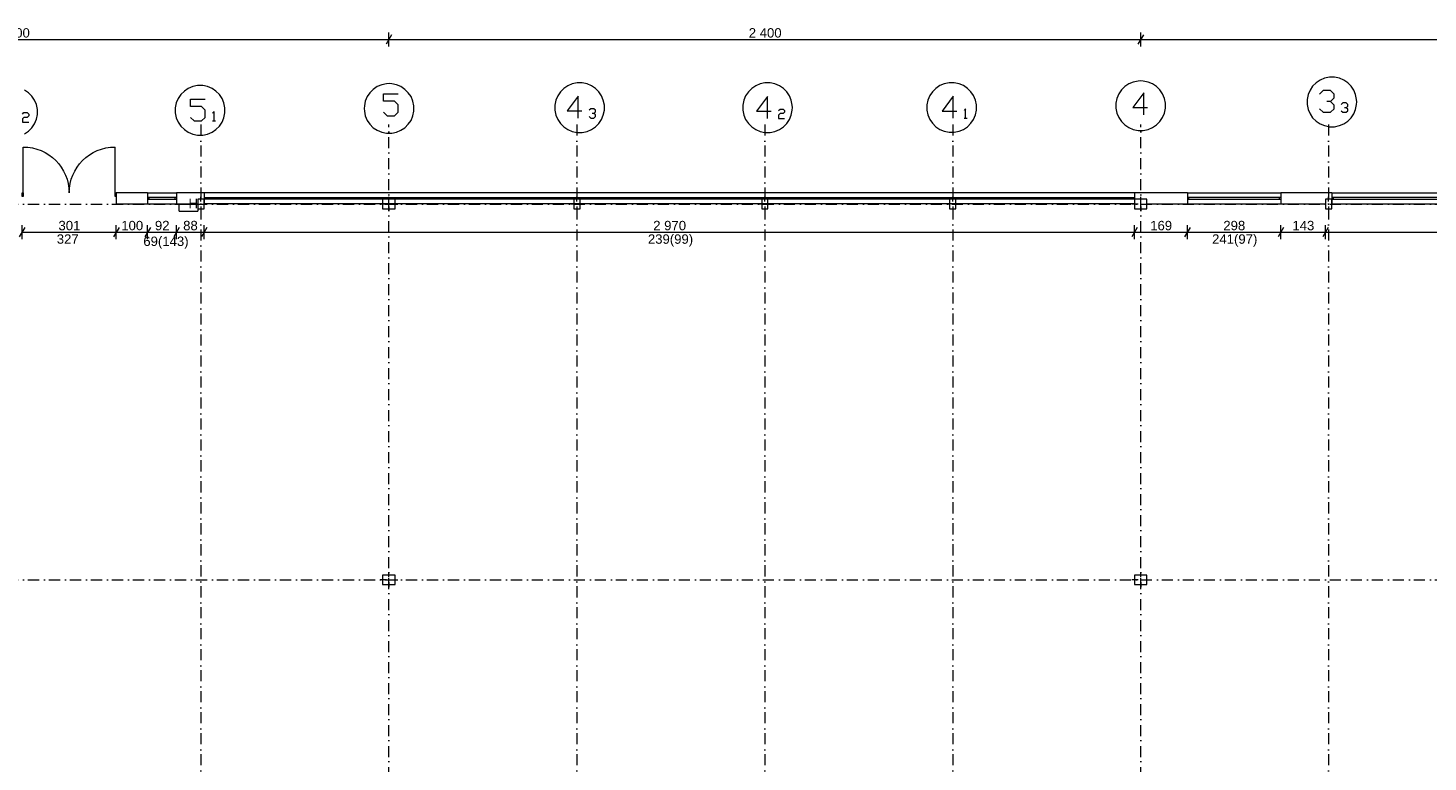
# Model space of a CAD drawing. Extents: x -283435 to 14216, y -77540 to 30522.
# Tile 147 of 177: x -97126 to -52431, y 7083 to 30522. Entities that reach past the tile are written whole.
import ezdxf

# ---------------------------------------------------------------- set-up
doc = ezdxf.new("R2010")
doc.units = 0
doc.header["$MEASUREMENT"] = 0
doc.linetypes.add('Kropki i Kreski', pattern=[670.277762, 352.777767, -176.388884, 0, -141.111112])
for name, color, linetype in [('Drzwi ArchiCAD', 7, 'Continuous'), ('Okna ArchiCADa', 7, 'Continuous'), ('SŁUPY', 7, 'Continuous'), ('WYMIARY', 7, 'Continuous'), ('ŚCIANY', 7, 'Continuous')]:
    doc.layers.add(name, color=color, linetype=linetype)
for name, color, linetype, lineweight in [('Drzwi ArchiCAD_Nr_Pióra__3', 3, 'Continuous', 18), ('Drzwi ArchiCAD_Nr_Pióra__7', 7, 'Continuous', 18), ('HYDRANTY_Nr_Pióra__1', 1, 'Continuous', 18), ('Okna ArchiCADa_Nr_Pióra__23', 23, 'Continuous', 18), ('Okna ArchiCADa_Nr_Pióra__3', 3, 'Continuous', 18), ('Okna ArchiCADa_Nr_Pióra__7', 7, 'Continuous', 18), ('OSIE_Nr_Pióra__5', 5, 'Continuous', 18), ('OSIE_Nr_Pióra__7', 7, 'Continuous', 18), ('SŁUPY_Nr_Pióra__20', 20, 'Continuous', 18), ('WYMIARY_Nr_Pióra__4', 4, 'Continuous', 18), ('WYMIARY_Nr_Pióra__5', 5, 'Continuous', 18), ('ŚCIANY_Nr_Pióra__7', 7, 'Continuous', 18)]:
    doc.layers.add(name, color=color, linetype=linetype, lineweight=lineweight)
doc.layers.add('SŁUPY_Nr_Pióra__28', color=7, linetype='Continuous', lineweight=18, true_color=0x260900)
doc.styles.add('GENERATED_STYLE_1', font='arial.ttf')
doc.styles.add('GENERATED_STYLE_2', font='txt')
doc.dimstyles.new('GENERATED_STYLE__2', dxfattribs={"dimtxt": 300, "dimasz": 228, "dimexe": 0.18, "dimexo": 0, "dimgap": 0.09, "dimtad": 1, "dimtih": 1, "dimtoh": 1, "dimdec": 0, "dimlfac": 0.1, "dimzin": 0, "dimdsep": 46, "dimtxsty": 'GENERATED_STYLE_2', "dimblk": 'ARROWHEAD_2', "dimblk1": 'ARROWHEAD_2', "dimblk2": 'ARROWHEAD_2', "dimcen": 0.09, "dimclrd": 256, "dimclre": 256, "dimclrt": 256, "dimazin": 0, "dimtfac": 1, "dimtdec": 4, "dimtmove": 0, "dimatfit": 3, "dimfxl": 1, "dimtolj": 1, "dimtzin": 0, "dimarcsym": 0})

# ---------------------------------------------------------------- blocks, each defined once
blk = doc.blocks.new('O M panel zakrzywiony 12_34')
at = {"layer": 'Okna ArchiCADa_Nr_Pióra__23', "linetype": 'Continuous'}
for p, q in [((-410, 0), (-460, 0)), ((-410, -50), (-410, 0)), ((460, 0), (410, 0)), ((410, 0), (410, -50)), ((-460, -50), (-410, -50)), ((410, -50), (460, -50))]:
    blk.add_line(p, q, dxfattribs=at)
at = {"layer": 'Okna ArchiCADa_Nr_Pióra__3', "linetype": 'Continuous'}
for p, q in [((-460, 150), (460, 150)), ((410, 0), (-410, 0)), ((-460, -200), (460, -200)), ((-410, -50), (410, -50))]:
    blk.add_line(p, q, dxfattribs=at)
at = {"layer": 'Okna ArchiCADa_Nr_Pióra__7', "linetype": 'Continuous'}
for p, q in [((-460, 0), (-460, -50)), ((460, 0), (460, -50))]:
    blk.add_line(p, q, dxfattribs=at)
blk = doc.blocks.new('O M panel zakrzywiony 12_35')
at = {"layer": 'Okna ArchiCADa_Nr_Pióra__23', "linetype": 'Continuous'}
for p, q in [((-14800, 0), (-14850, 0)), ((-14800, -50), (-14800, 0)), ((14850, 0), (14800, 0)), ((14800, 0), (14800, -50)), ((-14850, -50), (-14800, -50)), ((14800, -50), (14850, -50))]:
    blk.add_line(p, q, dxfattribs=at)
at = {"layer": 'Okna ArchiCADa_Nr_Pióra__3', "linetype": 'Continuous'}
for p, q in [((-14850, 150), (14850, 150)), ((14800, 0), (-14800, 0)), ((-14850, -200), (14850, -200)), ((-14800, -50), (14800, -50))]:
    blk.add_line(p, q, dxfattribs=at)
at = {"layer": 'Okna ArchiCADa_Nr_Pióra__7', "linetype": 'Continuous'}
for p, q in [((-14850, 0), (-14850, -50)), ((14850, 0), (14850, -50))]:
    blk.add_line(p, q, dxfattribs=at)
blk = doc.blocks.new('O M panel zakrzywiony 12_36')
at = {"layer": 'Okna ArchiCADa_Nr_Pióra__23', "linetype": 'Continuous'}
for p, q in [((-1440, 0), (-1490, 0)), ((-1440, -50), (-1440, 0)), ((1490, 0), (1440, 0)), ((1440, 0), (1440, -50)), ((-1490, -50), (-1440, -50)), ((1440, -50), (1490, -50))]:
    blk.add_line(p, q, dxfattribs=at)
at = {"layer": 'Okna ArchiCADa_Nr_Pióra__3', "linetype": 'Continuous'}
for p, q in [((-1490, 150), (1490, 150)), ((1440, 0), (-1440, 0)), ((-1490, -200), (1490, -200)), ((-1440, -50), (1440, -50))]:
    blk.add_line(p, q, dxfattribs=at)
at = {"layer": 'Okna ArchiCADa_Nr_Pióra__7', "linetype": 'Continuous'}
for p, q in [((-1490, 0), (-1490, -50)), ((1490, 0), (1490, -50))]:
    blk.add_line(p, q, dxfattribs=at)
blk = doc.blocks.new('O M panel zakrzywiony 12_37')
at = {"layer": 'Okna ArchiCADa_Nr_Pióra__23', "linetype": 'Continuous'}
for p, q in [((-11850, 0), (-11900, 0)), ((-11850, -50), (-11850, 0)), ((11900, 0), (11850, 0)), ((11850, 0), (11850, -50)), ((-11900, -50), (-11850, -50)), ((11850, -50), (11900, -50))]:
    blk.add_line(p, q, dxfattribs=at)
at = {"layer": 'Okna ArchiCADa_Nr_Pióra__3', "linetype": 'Continuous'}
for p, q in [((-11900, 150), (11900, 150)), ((11850, 0), (-11850, 0)), ((-11900, -200), (11900, -200)), ((-11850, -50), (11850, -50))]:
    blk.add_line(p, q, dxfattribs=at)
at = {"layer": 'Okna ArchiCADa_Nr_Pióra__7', "linetype": 'Continuous'}
for p, q in [((-11900, 0), (-11900, -50)), ((11900, 0), (11900, -50))]:
    blk.add_line(p, q, dxfattribs=at)
blk = doc.blocks.new('D2 Drzwi podw. proste 12_19')
at = {"layer": 'Drzwi ArchiCAD_Nr_Pióra__3', "linetype": 'Continuous'}
for p, q in [((-1465, 0), (-1465, 1465)), ((1465, 0), (1465, 1465)), ((-1465, 0), (-1505, 0)), ((-1505, 0), (-1505, -115)), ((-1465, -115), (-1465, 0)), ((1505, 0), (1465, 0)), ((1465, 0), (1465, -115)), ((1505, -115), (1505, 0)), ((-1505, -115), (-1465, -115)), ((1465, -115), (1505, -115))]:
    blk.add_line(p, q, dxfattribs=at)
for centre, start, end in [((-1465, 0), 0, 90), ((1465, 0), 90, 180)]:
    blk.add_arc(centre, 1465, start, end, dxfattribs=at)
at = {"layer": 'Drzwi ArchiCAD_Nr_Pióra__7', "linetype": 'Continuous'}
for p, q in [((-1505, 0), (-1505, -115)), ((1505, 0), (1505, -115))]:
    blk.add_line(p, q, dxfattribs=at)
blk = doc.blocks.new('Ściana_3', base_point=(10397, 24906))
at = {"layer": 'ŚCIANY_Nr_Pióra__7', "linetype": 'Continuous'}
for p, q in [((-94306, 25256), (-94306, 25141)), ((-93307, 25256), (-94306, 25256)), ((-94306, 25141), (-94306, 24906)), ((-93307, 25256), (-93307, 25106)), ((-93307, 25106), (-93307, 25056)), ((-93307, 25056), (-93307, 24906)), ((-92387, 25256), (-92387, 25106)), ((-91503, 25256), (-92387, 25256)), ((-92387, 25106), (-92387, 25056)), ((-92387, 25056), (-92387, 24906)), ((-91503, 25256), (-91503, 25106)), ((-91503, 25106), (-91503, 25056)), ((-91503, 25056), (-91503, 24906)), ((-61803, 25256), (-61803, 25106)), ((-60113, 25256), (-61803, 25256)), ((-61803, 25106), (-61803, 25056)), ((-61803, 25056), (-61803, 24906)), ((-60113, 25256), (-60113, 25106)), ((-60113, 25106), (-60113, 25056)), ((-60113, 25056), (-60113, 24906)), ((-57133, 25256), (-57133, 25106)), ((-55503, 25256), (-57133, 25256)), ((-57133, 25106), (-57133, 25056)), ((-57133, 25056), (-57133, 24906)), ((-55503, 25256), (-55503, 25106)), ((-55503, 25106), (-55503, 25056)), ((-55503, 25056), (-55503, 24906)), ((-94306, 24906), (-93307, 24906)), ((-92387, 24906), (-91703, 24906)), ((-61403, 24906), (-60113, 24906)), ((-57133, 24906), (-55703, 24906))]:
    blk.add_line(p, q, dxfattribs=at)
at = {"layer": 'Drzwi ArchiCAD', "linetype": 'Continuous', "xscale": -1}
blk.add_blockref('D2 Drzwi podw. proste 12_19', (-95811, 25256), dxfattribs=at)
at = {"layer": 'Okna ArchiCADa', "linetype": 'Continuous'}
for name, p in [('O M panel zakrzywiony 12_34', (-92847, 25106)), ('O M panel zakrzywiony 12_36', (-58623, 25106)), ('O M panel zakrzywiony 12_37', (-43603, 25106))]:
    blk.add_blockref(name, p, dxfattribs=at)
at = {"layer": 'Okna ArchiCADa', "linetype": 'Continuous', "xscale": -1}
blk.add_blockref('O M panel zakrzywiony 12_35', (-76653, 25106), dxfattribs=at)
blk = doc.blocks.new('Słup_27', base_point=(-61603, 24900))
at = {"layer": 'SŁUPY_Nr_Pióra__20', "linetype": 'Continuous'}
for p, q in [((-61603, 24980), (-61603, 25130)), ((-61683, 24900), (-61883, 24900)), ((-61603, 24820), (-61603, 24670)), ((-61523, 24900), (-61323, 24900))]:
    blk.add_line(p, q, dxfattribs=at)
blk.add_point((-61603, 24900), dxfattribs=at)
at = {"layer": 'SŁUPY_Nr_Pióra__28', "linetype": 'Continuous', "flags": 128}
blk.add_lwpolyline([(-61403, 24750), (-61403, 25050), (-61803, 25050), (-61803, 24750)], close=True, dxfattribs=at)
blk = doc.blocks.new('Słup_30', base_point=(-55603, 24900))
at = {"layer": 'SŁUPY_Nr_Pióra__20', "linetype": 'Continuous'}
for p, q in [((-55603, 24980), (-55603, 25130)), ((-55683, 24900), (-55783, 24900)), ((-55603, 24820), (-55603, 24670)), ((-55523, 24900), (-55423, 24900))]:
    blk.add_line(p, q, dxfattribs=at)
blk.add_point((-55603, 24900), dxfattribs=at)
at = {"layer": 'SŁUPY_Nr_Pióra__28', "linetype": 'Continuous', "flags": 128}
blk.add_lwpolyline([(-55503, 24750), (-55503, 25050), (-55703, 25050), (-55703, 24750)], close=True, dxfattribs=at)
blk = doc.blocks.new('Słup_31', base_point=(-67603, 24900))
at = {"layer": 'SŁUPY_Nr_Pióra__20', "linetype": 'Continuous'}
for p, q in [((-67603, 24980), (-67603, 25130)), ((-67683, 24900), (-67783, 24900)), ((-67603, 24820), (-67603, 24670)), ((-67523, 24900), (-67423, 24900))]:
    blk.add_line(p, q, dxfattribs=at)
blk.add_point((-67603, 24900), dxfattribs=at)
at = {"layer": 'SŁUPY_Nr_Pióra__28', "linetype": 'Continuous', "flags": 128}
blk.add_lwpolyline([(-67503, 24750), (-67503, 25050), (-67703, 25050), (-67703, 24750)], close=True, dxfattribs=at)
blk = doc.blocks.new('Słup_32', base_point=(-73603, 24900))
at = {"layer": 'SŁUPY_Nr_Pióra__20', "linetype": 'Continuous'}
for p, q in [((-73603, 24980), (-73603, 25130)), ((-73683, 24900), (-73783, 24900)), ((-73603, 24820), (-73603, 24670)), ((-73523, 24900), (-73423, 24900))]:
    blk.add_line(p, q, dxfattribs=at)
blk.add_point((-73603, 24900), dxfattribs=at)
at = {"layer": 'SŁUPY_Nr_Pióra__28', "linetype": 'Continuous', "flags": 128}
blk.add_lwpolyline([(-73503, 24750), (-73503, 25050), (-73703, 25050), (-73703, 24750)], close=True, dxfattribs=at)
blk = doc.blocks.new('Słup_33', base_point=(-79603, 24900))
at = {"layer": 'SŁUPY_Nr_Pióra__20', "linetype": 'Continuous'}
for p, q in [((-79603, 24980), (-79603, 25130)), ((-79683, 24900), (-79783, 24900)), ((-79603, 24820), (-79603, 24670)), ((-79523, 24900), (-79423, 24900))]:
    blk.add_line(p, q, dxfattribs=at)
blk.add_point((-79603, 24900), dxfattribs=at)
at = {"layer": 'SŁUPY_Nr_Pióra__28', "linetype": 'Continuous', "flags": 128}
blk.add_lwpolyline([(-79503, 24750), (-79503, 25050), (-79703, 25050), (-79703, 24750)], close=True, dxfattribs=at)
blk = doc.blocks.new('Słup_34', base_point=(-91603, 24900))
at = {"layer": 'SŁUPY_Nr_Pióra__20', "linetype": 'Continuous'}
for p, q in [((-91603, 24980), (-91603, 25130)), ((-91683, 24900), (-91783, 24900)), ((-91603, 24820), (-91603, 24670)), ((-91523, 24900), (-91423, 24900))]:
    blk.add_line(p, q, dxfattribs=at)
blk.add_point((-91603, 24900), dxfattribs=at)
at = {"layer": 'SŁUPY_Nr_Pióra__28', "linetype": 'Continuous', "flags": 128}
blk.add_lwpolyline([(-91503, 24750), (-91503, 25050), (-91703, 25050), (-91703, 24750)], close=True, dxfattribs=at)
blk = doc.blocks.new('Słup_35', base_point=(-85603, 24900))
at = {"layer": 'SŁUPY_Nr_Pióra__20', "linetype": 'Continuous'}
for p, q in [((-85603, 24980), (-85603, 25130)), ((-85683, 24900), (-85883, 24900)), ((-85603, 24820), (-85603, 24670)), ((-85523, 24900), (-85323, 24900))]:
    blk.add_line(p, q, dxfattribs=at)
blk.add_point((-85603, 24900), dxfattribs=at)
at = {"layer": 'SŁUPY_Nr_Pióra__28', "linetype": 'Continuous', "flags": 128}
blk.add_lwpolyline([(-85403, 24750), (-85403, 25050), (-85803, 25050), (-85803, 24750)], close=True, dxfattribs=at)
blk = doc.blocks.new('Słup_37', base_point=(-61603, 12900))
at = {"layer": 'SŁUPY_Nr_Pióra__20', "linetype": 'Continuous'}
for p, q in [((-61603, 12980), (-61603, 13130)), ((-61683, 12900), (-61883, 12900)), ((-61603, 12820), (-61603, 12670)), ((-61523, 12900), (-61323, 12900))]:
    blk.add_line(p, q, dxfattribs=at)
blk.add_point((-61603, 12900), dxfattribs=at)
at = {"layer": 'SŁUPY_Nr_Pióra__28', "linetype": 'Continuous', "flags": 128}
blk.add_lwpolyline([(-61403, 12750), (-61403, 13050), (-61803, 13050), (-61803, 12750)], close=True, dxfattribs=at)
blk = doc.blocks.new('Słup_38', base_point=(-85603, 12900))
at = {"layer": 'SŁUPY_Nr_Pióra__20', "linetype": 'Continuous'}
for p, q in [((-85603, 12980), (-85603, 13130)), ((-85683, 12900), (-85883, 12900)), ((-85603, 12820), (-85603, 12670)), ((-85523, 12900), (-85323, 12900))]:
    blk.add_line(p, q, dxfattribs=at)
blk.add_point((-85603, 12900), dxfattribs=at)
at = {"layer": 'SŁUPY_Nr_Pióra__28', "linetype": 'Continuous', "flags": 128}
blk.add_lwpolyline([(-85403, 12750), (-85403, 13050), (-85803, 13050), (-85803, 12750)], close=True, dxfattribs=at)
blk = doc.blocks.new('*D1062')
at = {"layer": 'WYMIARY_Nr_Pióra__4', "linetype": 'Continuous', "transparency": 16777216}
for p, q in [((-109517, 30306), (-109690, 30006)), ((-109603, 29931), (-109603, 30381)), ((-109603, 30156), (-85603, 30156)), ((-85517, 30306), (-85690, 30006)), ((-85603, 29931), (-85603, 30381))]:
    blk.add_line(p, q, dxfattribs=at)
at = {"layer": 'WYMIARY_Nr_Pióra__5', "transparency": 16777216, "insert": (-98116, 30516), "char_height": 300, "attachment_point": 1, "style": 'GENERATED_STYLE_1'}
blk.add_mtext('{2\xa0400}', dxfattribs=at)
blk = doc.blocks.new('ARROWHEAD_2')
at = {"linetype": 'Continuous'}
for p, q in [((0, 0), (-1, 0)), ((-0.38, -0.66), (0.38, 0.66))]:
    blk.add_line(p, q, dxfattribs=at)
blk = doc.blocks.new('*D1063')
at = {"layer": 'WYMIARY_Nr_Pióra__4', "linetype": 'Continuous', "transparency": 16777216}
for p, q in [((-85517, 30306), (-85690, 30006)), ((-85603, 29931), (-85603, 30381)), ((-85603, 30156), (-61603, 30156)), ((-61517, 30306), (-61690, 30006)), ((-61603, 29931), (-61603, 30381))]:
    blk.add_line(p, q, dxfattribs=at)
at = {"layer": 'WYMIARY_Nr_Pióra__5', "transparency": 16777216, "insert": (-74116, 30516), "char_height": 300, "attachment_point": 1, "style": 'GENERATED_STYLE_1'}
blk.add_mtext('{2\xa0400}', dxfattribs=at)
blk = doc.blocks.new('*D1064')
at = {"layer": 'WYMIARY_Nr_Pióra__4', "linetype": 'Continuous', "transparency": 16777216}
for p, q in [((-61517, 30306), (-61690, 30006)), ((-61603, 29931), (-61603, 30381)), ((-61603, 30156), (-37603, 30156)), ((-37517, 30306), (-37690, 30006)), ((-37603, 29931), (-37603, 30381))]:
    blk.add_line(p, q, dxfattribs=at)
at = {"layer": 'WYMIARY_Nr_Pióra__5', "transparency": 16777216, "insert": (-50116, 30516), "char_height": 300, "attachment_point": 1, "style": 'GENERATED_STYLE_1'}
blk.add_mtext('{2\xa0400}', dxfattribs=at)
blk = doc.blocks.new('*D1065')
at = {"layer": 'WYMIARY_Nr_Pióra__4', "linetype": 'Continuous', "transparency": 16777216}
for p, q in [((-37517, 30306), (-37690, 30006)), ((-37603, 29931), (-37603, 30381)), ((-37603, 30156), (10397, 30156)), ((10310, 30006), (10483, 30306)), ((10397, 29931), (10397, 30381)), ((10397, 30156), (10543, 30156))]:
    blk.add_line(p, q, dxfattribs=at)
at = {"layer": 'WYMIARY_Nr_Pióra__5', "transparency": 16777216, "insert": (-14116, 30516), "char_height": 300, "attachment_point": 1, "style": 'GENERATED_STYLE_1'}
blk.add_mtext('{4\xa0800}', dxfattribs=at)
blk = doc.blocks.new('*D1883')
at = {"layer": 'WYMIARY_Nr_Pióra__4', "linetype": 'Continuous', "transparency": 16777216}
for p, q in [((-97229, 24153), (-97403, 23853)), ((-97316, 23778), (-97316, 24228)), ((-94219, 24153), (-94393, 23853)), ((-94306, 23778), (-94306, 24228)), ((-97316, 24003), (-94306, 24003))]:
    blk.add_line(p, q, dxfattribs=at)
at = {"layer": 'WYMIARY_Nr_Pióra__5', "transparency": 16777216, "insert": (-96153, 24363), "char_height": 300, "attachment_point": 1, "style": 'GENERATED_STYLE_1'}
blk.add_mtext('{301}', dxfattribs=at)
blk = doc.blocks.new('*D1884')
at = {"layer": 'WYMIARY_Nr_Pióra__4', "linetype": 'Continuous', "transparency": 16777216}
for p, q in [((-94219, 24153), (-94393, 23853)), ((-94306, 23778), (-94306, 24228)), ((-93220, 24153), (-93393, 23853)), ((-93307, 23778), (-93307, 24228)), ((-94306, 24003), (-93307, 24003))]:
    blk.add_line(p, q, dxfattribs=at)
at = {"layer": 'WYMIARY_Nr_Pióra__5', "transparency": 16777216, "insert": (-94148, 24363), "char_height": 300, "attachment_point": 1, "style": 'GENERATED_STYLE_1'}
blk.add_mtext('{100}', dxfattribs=at)
blk = doc.blocks.new('*D1885')
at = {"layer": 'WYMIARY_Nr_Pióra__4', "linetype": 'Continuous', "transparency": 16777216}
for p, q in [((-93220, 24153), (-93393, 23853)), ((-93307, 23778), (-93307, 24228)), ((-92300, 24153), (-92473, 23853)), ((-92387, 23778), (-92387, 24228)), ((-93307, 24003), (-92387, 24003))]:
    blk.add_line(p, q, dxfattribs=at)
at = {"layer": 'WYMIARY_Nr_Pióra__5', "transparency": 16777216, "insert": (-93074, 24363), "char_height": 300, "attachment_point": 1, "style": 'GENERATED_STYLE_1'}
blk.add_mtext('{92}', dxfattribs=at)
blk = doc.blocks.new('*D1886')
at = {"layer": 'WYMIARY_Nr_Pióra__4', "linetype": 'Continuous', "transparency": 16777216}
for p, q in [((-92300, 24153), (-92473, 23853)), ((-92387, 23778), (-92387, 24228)), ((-91416, 24153), (-91589, 23853)), ((-91503, 23778), (-91503, 24228)), ((-92387, 24003), (-91503, 24003))]:
    blk.add_line(p, q, dxfattribs=at)
at = {"layer": 'WYMIARY_Nr_Pióra__5', "transparency": 16777216, "insert": (-92172, 24363), "char_height": 300, "attachment_point": 1, "style": 'GENERATED_STYLE_1'}
blk.add_mtext('{88}', dxfattribs=at)
blk = doc.blocks.new('*D1887')
at = {"layer": 'WYMIARY_Nr_Pióra__4', "linetype": 'Continuous', "transparency": 16777216}
for p, q in [((-91416, 24153), (-91589, 23853)), ((-91503, 23778), (-91503, 24228)), ((-61717, 24153), (-61890, 23853)), ((-61803, 23778), (-61803, 24228)), ((-91503, 24003), (-61803, 24003))]:
    blk.add_line(p, q, dxfattribs=at)
at = {"layer": 'WYMIARY_Nr_Pióra__5', "transparency": 16777216, "insert": (-77166, 24363), "char_height": 300, "attachment_point": 1, "style": 'GENERATED_STYLE_1'}
blk.add_mtext('{2\xa0970}', dxfattribs=at)
blk = doc.blocks.new('*D1888')
at = {"layer": 'WYMIARY_Nr_Pióra__4', "linetype": 'Continuous', "transparency": 16777216}
for p, q in [((-61717, 24153), (-61890, 23853)), ((-61803, 23778), (-61803, 24228)), ((-60027, 24153), (-60200, 23853)), ((-60113, 23778), (-60113, 24228)), ((-61803, 24003), (-60113, 24003))]:
    blk.add_line(p, q, dxfattribs=at)
at = {"layer": 'WYMIARY_Nr_Pióra__5', "transparency": 16777216, "insert": (-61300, 24363), "char_height": 300, "attachment_point": 1, "style": 'GENERATED_STYLE_1'}
blk.add_mtext('{169}', dxfattribs=at)
blk = doc.blocks.new('*D1889')
at = {"layer": 'WYMIARY_Nr_Pióra__4', "linetype": 'Continuous', "transparency": 16777216}
for p, q in [((-60027, 24153), (-60200, 23853)), ((-60113, 23778), (-60113, 24228)), ((-57047, 24153), (-57220, 23853)), ((-57133, 23778), (-57133, 24228)), ((-60113, 24003), (-57133, 24003))]:
    blk.add_line(p, q, dxfattribs=at)
at = {"layer": 'WYMIARY_Nr_Pióra__5', "transparency": 16777216, "insert": (-58965, 24363), "char_height": 300, "attachment_point": 1, "style": 'GENERATED_STYLE_1'}
blk.add_mtext('{298}', dxfattribs=at)
blk = doc.blocks.new('*D1890')
at = {"layer": 'WYMIARY_Nr_Pióra__4', "linetype": 'Continuous', "transparency": 16777216}
for p, q in [((-57047, 24153), (-57220, 23853)), ((-57133, 23778), (-57133, 24228)), ((-55616, 24153), (-55789, 23853)), ((-55703, 23778), (-55703, 24228)), ((-57133, 24003), (-55703, 24003)), ((-55703, 24003), (-31702, 24003))]:
    blk.add_line(p, q, dxfattribs=at)
at = {"layer": 'WYMIARY_Nr_Pióra__5', "transparency": 16777216, "insert": (-56760, 24363), "char_height": 300, "attachment_point": 1, "style": 'GENERATED_STYLE_1'}
blk.add_mtext('{143}', dxfattribs=at)
blk = doc.blocks.new('*D1891')
at = {"layer": 'WYMIARY_Nr_Pióra__4', "linetype": 'Continuous', "transparency": 16777216}
for p, q in [((-55616, 24153), (-55789, 23853)), ((-31616, 24153), (-31789, 23853)), ((-55703, 24003), (-31702, 24003))]:
    blk.add_line(p, q, dxfattribs=at)
at = {"layer": 'WYMIARY_Nr_Pióra__5', "transparency": 16777216, "insert": (-44215, 24363), "char_height": 300, "attachment_point": 1, "style": 'GENERATED_STYLE_1'}
blk.add_mtext('{2\xa0400}', dxfattribs=at)
blk = doc.blocks.new('*D1892')
at = {"layer": 'WYMIARY_Nr_Pióra__4', "linetype": 'Continuous', "transparency": 16777216}
for p, q in [((-31616, 24153), (-31789, 23853)), ((-31702, 23778), (-31702, 24228)), ((-28686, 24153), (-28859, 23853)), ((-28773, 23778), (-28773, 24228)), ((-55703, 24003), (-31702, 24003)), ((-31702, 24003), (-28773, 24003))]:
    blk.add_line(p, q, dxfattribs=at)
at = {"layer": 'WYMIARY_Nr_Pióra__5', "transparency": 16777216, "insert": (-30579, 24363), "char_height": 300, "attachment_point": 1, "style": 'GENERATED_STYLE_1'}
blk.add_mtext('{293}', dxfattribs=at)
blk = doc.blocks.new('*D1893')
at = {"layer": 'WYMIARY_Nr_Pióra__4', "linetype": 'Continuous', "transparency": 16777216}
for p, q in [((-28686, 24153), (-28859, 23853)), ((-28773, 23778), (-28773, 24228)), ((-25686, 24153), (-25859, 23853)), ((-25773, 23778), (-25773, 24228)), ((-28773, 24003), (-25773, 24003))]:
    blk.add_line(p, q, dxfattribs=at)
at = {"layer": 'WYMIARY_Nr_Pióra__5', "transparency": 16777216, "char_height": 300, "attachment_point": 1, "style": 'GENERATED_STYLE_1'}
for s, insert in [('{300}', (-27842, 24363)), ('{27}', (-26315, 24363))]:
    blk.add_mtext(s, dxfattribs=dict(at, insert=insert))
blk = doc.blocks.new('*D1894')
at = {"layer": 'WYMIARY_Nr_Pióra__4', "linetype": 'Continuous', "transparency": 16777216}
for p, q in [((-25686, 24153), (-25859, 23853)), ((-25773, 23778), (-25773, 24228)), ((-25416, 24153), (-25589, 23853)), ((-25502, 23778), (-25502, 24228)), ((-25773, 24003), (-25502, 24003)), ((-25502, 24003), (-16939, 24003))]:
    blk.add_line(p, q, dxfattribs=at)
blk = doc.blocks.new('*D1895')
at = {"layer": 'WYMIARY_Nr_Pióra__4', "linetype": 'Continuous', "transparency": 16777216}
for p, q in [((-25416, 24153), (-25589, 23853)), ((-17025, 23853), (-16852, 24153)), ((-16939, 23778), (-16939, 24228)), ((-25502, 24003), (-16939, 24003)), ((-16939, 24003), (-16792, 24003))]:
    blk.add_line(p, q, dxfattribs=at)
at = {"layer": 'WYMIARY_Nr_Pióra__5', "transparency": 16777216, "insert": (-21562, 24363), "char_height": 300, "attachment_point": 1, "style": 'GENERATED_STYLE_1'}
blk.add_mtext('{856}', dxfattribs=at)

msp = doc.modelspace()

# ---------------------------------------------------------------- linework, layer by layer
at = {"layer": 'HYDRANTY_Nr_Pióra__1', "linetype": 'Continuous'}
for p, q in [((-92302.8, 24675.8), (-92302.8, 24900.4)), ((-92302.8, 24900.4), (-91702.8, 24900.4)), ((-92302.8, 24675.8), (-91702.8, 24675.8)), ((-91702.8, 24900.4), (-91702.8, 24675.8))]:
    msp.add_line(p, q, dxfattribs=at)
at = {"layer": 'OSIE_Nr_Pióra__5', "linetype": 'Kropki i Kreski'}
for p, q in [((-91602.8, 27442), (-91602.8, -38346.1)), ((-79602.8, 27442), (-79602.8, -38346.1)), ((-73602.8, 27442), (-73602.8, -38346.1)), ((-67602.8, 27442), (-67602.8, -38346.1)), ((-55602.8, 27442), (-55602.8, -38346.1))]:
    msp.add_line(p, q, dxfattribs=at)
at = {"layer": 'OSIE_Nr_Pióra__7', "linetype": 'Kropki i Kreski'}
for p, q in [((-85603.3, -38346.1), (-85603.3, 27442)), ((-61603.3, -38346.1), (-61603.3, 27442)), ((-280139.5, 24900.4), (10893.5, 24900.4)), ((-280139.5, 12900.4), (10893.5, 12900.4))]:
    msp.add_line(p, q, dxfattribs=at)
at = {"layer": 'OSIE_Nr_Pióra__7', "linetype": 'Continuous', "flags": 128}
for points in [[(-92422.2, 27891.7), (-92422.2, 27813.2), (-92390.8, 27656.4), (-92328.2, 27515.3), (-92244.3, 27389.9), (-92134.7, 27279.9), (-92009.3, 27196.3), (-91867.9, 27133.5), (-91711.1, 27102.3), (-91627.5, 27102.3), (-91548.9, 27102.3), (-91392.1, 27133.5), (-91251, 27196.3), (-91125.6, 27279.9), (-91015.6, 27389.9), (-90932, 27515.3), (-90869.2, 27656.4), (-90838.1, 27813.2), (-90838.1, 27891.7), (-90838.1, 27975.3), (-90869.2, 28127.1), (-90932, 28273.5), (-91015.6, 28398.9), (-91125.6, 28503.6), (-91251, 28592.5), (-91392.1, 28650), (-91548.9, 28681.4), (-91627.5, 28686.5), (-91711.1, 28681.4), (-91867.9, 28650), (-92009.3, 28592.5), (-92134.7, 28503.6), (-92244.3, 28398.9), (-92328.2, 28273.5), (-92390.8, 28127.1), (-92422.2, 27975.3)], [(-86393.6, 27949.2), (-86388.3, 27871), (-86356.8, 27713.9), (-86294, 27572.8), (-86210.4, 27447.4), (-86105.8, 27337.4), (-85975, 27253.8), (-85833.9, 27191), (-85682.5, 27159.8), (-85598.6, 27159.8), (-85515, 27159.8), (-85363.5, 27191), (-85222.1, 27253.8), (-85091.4, 27337.4), (-84987, 27447.4), (-84898.1, 27572.8), (-84840.6, 27713.9), (-84809.2, 27871), (-84803.8, 27949.2), (-84809.2, 28032.8), (-84840.6, 28184.6), (-84898.1, 28331.1), (-84987, 28456.4), (-85091.4, 28561.1), (-85222.1, 28650), (-85363.5, 28707.5), (-85515, 28739), (-85598.6, 28744), (-85682.5, 28739), (-85833.9, 28707.5), (-85975, 28650), (-86105.8, 28561.1), (-86210.4, 28456.4), (-86294, 28331.1), (-86356.8, 28184.6), (-86388.3, 28032.8)], [(-80307.2, 27980.7), (-80307.2, 27897.1), (-80275.8, 27740.3), (-80212.9, 27598.9), (-80129.3, 27473.5), (-80019.6, 27363.8), (-79894, 27279.9), (-79752.9, 27217.3), (-79596, 27185.9), (-79517.5, 27185.9), (-79433.9, 27185.9), (-79277.1, 27217.3), (-79136, 27279.9), (-79010.3, 27363.8), (-78900.6, 27473.5), (-78817, 27598.9), (-78759.5, 27740.3), (-78722.7, 27897.1), (-78722.7, 27980.7), (-78722.7, 28059.2), (-78759.5, 28216), (-78817, 28357.1), (-78900.6, 28482.5), (-79010.3, 28592.5), (-79136, 28676.1), (-79277.1, 28739), (-79433.9, 28770.1), (-79517.5, 28770.1), (-79596, 28770.1), (-79752.9, 28739), (-79894, 28676.1), (-80019.6, 28592.5), (-80129.3, 28482.5), (-80212.9, 28357.1), (-80275.8, 28216), (-80307.2, 28059.2)], [(-74309.7, 27980.7), (-74304.4, 27897.1), (-74273.2, 27740.3), (-74215.7, 27598.9), (-74126.8, 27473.5), (-74022.2, 27363.8), (-73891.4, 27279.9), (-73750.3, 27217.3), (-73598.6, 27185.9), (-73515, 27185.9), (-73431.4, 27185.9), (-73279.6, 27217.3), (-73138.5, 27279.9), (-73007.8, 27363.8), (-72903.1, 27473.5), (-72814.2, 27598.9), (-72756.7, 27740.3), (-72725.3, 27897.1), (-72720.2, 27980.7), (-72725.3, 28059.2), (-72756.7, 28216), (-72814.2, 28357.1), (-72903.1, 28482.5), (-73007.8, 28592.5), (-73138.5, 28676.1), (-73279.6, 28739), (-73431.4, 28770.1), (-73515, 28770.1), (-73598.6, 28770.1), (-73750.3, 28739), (-73891.4, 28676.1), (-74022.2, 28592.5), (-74126.8, 28482.5), (-74215.7, 28357.1), (-74273.2, 28216), (-74304.4, 28059.2)], [(-68432.6, 27980.7), (-68427.2, 27902.1), (-68395.8, 27745.3), (-68333.3, 27604.2), (-68249.7, 27478.8), (-68139.7, 27368.8), (-68014.3, 27285.2), (-67873.2, 27222.4), (-67716.1, 27191), (-67637.8, 27191), (-67554.2, 27191), (-67402.5, 27222.4), (-67256, 27285.2), (-67130.6, 27368.8), (-67026, 27478.8), (-66937.1, 27604.2), (-66879.6, 27745.3), (-66848.1, 27902.1), (-66843.1, 27980.7), (-66848.1, 28064.3), (-66879.6, 28216), (-66937.1, 28362.5), (-67026, 28487.9), (-67130.6, 28592.5), (-67256, 28681.4), (-67402.5, 28739), (-67554.2, 28770.1), (-67637.8, 28775.4), (-67716.1, 28770.1), (-67873.2, 28739), (-68014.3, 28681.4), (-68139.7, 28592.5), (-68249.7, 28487.9), (-68333.3, 28362.5), (-68395.8, 28216), (-68427.2, 28064.3)], [(-62398.6, 28038.2), (-62393.3, 27959.6), (-62361.9, 27802.8), (-62304.4, 27661.7), (-62220.8, 27536.3), (-62111.1, 27426.3), (-61985.4, 27342.7), (-61844.3, 27279.9), (-61687.5, 27248.5), (-61603.9, 27248.5), (-61525.3, 27248.5), (-61368.5, 27279.9), (-61227.4, 27342.7), (-61101.7, 27426.3), (-60992.1, 27536.3), (-60908.5, 27661.7), (-60845.6, 27802.8), (-60814.2, 27959.6), (-60814.2, 28038.2), (-60814.2, 28121.8), (-60845.6, 28273.5), (-60908.5, 28420), (-60992.1, 28545.4), (-61101.7, 28650), (-61227.4, 28739), (-61368.5, 28796.5), (-61525.3, 28827.6), (-61603.9, 28832.9), (-61687.5, 28827.6), (-61844.3, 28796.5), (-61985.4, 28739), (-62111.1, 28650), (-62220.8, 28545.4), (-62304.4, 28420), (-62361.9, 28273.5), (-62393.3, 28121.8)], [(-56291.2, 28163.6), (-56291.2, 28080), (-56260.1, 27923.2), (-56197.2, 27782.1), (-56113.6, 27656.4), (-56003.6, 27546.7), (-55878.2, 27463.1), (-55737.1, 27405.6), (-55580.3, 27368.8), (-55501.8, 27368.8), (-55418.2, 27368.8), (-55261.4, 27405.6), (-55120, 27463.1), (-54994.6, 27546.7), (-54884.9, 27656.4), (-54801, 27782.1), (-54743.5, 27923.2), (-54712.1, 28080), (-54707, 28163.6), (-54712.1, 28242.1), (-54743.5, 28398.9), (-54801, 28540), (-54884.9, 28665.7), (-54994.6, 28775.4), (-55120, 28859), (-55261.4, 28921.9), (-55418.2, 28953.3), (-55501.8, 28953.3), (-55580.3, 28953.3), (-55737.1, 28921.9), (-55878.2, 28859), (-56003.6, 28775.4), (-56113.6, 28665.7), (-56197.2, 28540), (-56260.1, 28398.9), (-56291.2, 28242.1)]]:
    msp.add_lwpolyline(points, close=True, dxfattribs=at)
for points in [[(-97232.8, 27144.1), (-97107.4, 27227.7), (-97002.7, 27337.4), (-96913.8, 27463.1), (-96856.3, 27609.5), (-96824.9, 27761), (-96819.5, 27844.6), (-96824.9, 27923.2), (-96856.3, 28080), (-96913.8, 28221.1), (-97002.7, 28346.8), (-97107.4, 28456.4), (-97232.8, 28540)], [(-91936.1, 27667), (-91815.7, 27552), (-91585.7, 27552), (-91465.3, 27667), (-91465.3, 27902.1), (-91585.7, 28017.1), (-91936.1, 28017.1), (-91936.1, 28252.5), (-91465.3, 28252.5)], [(-85776.4, 27834.2), (-85656.1, 27719.2), (-85426, 27719.2), (-85306, 27834.2), (-85306, 28064.3), (-85426, 28184.6), (-85776.4, 28184.6), (-85776.4, 28414.7), (-85306, 28414.7)], [(-79564.6, 27646), (-79564.6, 28346.8), (-79915, 27876), (-79444.3, 27876)], [(-73520.3, 27635.6), (-73520.3, 28336.1), (-73870.4, 27871), (-73400, 27871)], [(-67590.7, 27640.7), (-67590.7, 28341.4), (-67941.1, 27871), (-67475.7, 27871)], [(-61504.3, 27750.6), (-61504.3, 28451.1), (-61854.7, 27986), (-61389.3, 27986)], [(-55548.9, 28179.3), (-55428.6, 28294.3), (-55428.6, 28409.3), (-55548.9, 28529.7), (-55778.9, 28529.7), (-55899.3, 28409.3)], [(-55899.3, 27943.9), (-55778.9, 27828.9), (-55548.9, 27828.9), (-55428.6, 27943.9), (-55428.6, 28059.2), (-55548.9, 28179.3), (-55663.9, 28179.3)], [(-97300.6, 27766.3), (-97253.5, 27818.5), (-97149.2, 27818.5), (-97102, 27766.3), (-97102, 27719.2), (-97149.2, 27667), (-97253.5, 27667), (-97300.6, 27619.9), (-97300.6, 27515.3), (-97102, 27515.3)], [(-91183.1, 27552), (-91183.1, 27849.9), (-91235.3, 27797.8)], [(-79062.8, 27792.4), (-79010.3, 27844.6), (-79010.3, 27897.1), (-79062.8, 27943.9), (-79162.1, 27943.9), (-79214.2, 27897.1)], [(-79214.2, 27693.1), (-79162.1, 27646), (-79062.8, 27646), (-79010.3, 27693.1), (-79010.3, 27745.3), (-79062.8, 27792.4), (-79114.9, 27792.4)], [(-73169.9, 27886.4), (-73117.4, 27933.5), (-73018.1, 27933.5), (-72971, 27886.4), (-72971, 27834.2), (-73018.1, 27787.1), (-73117.4, 27787.1), (-73169.9, 27734.9), (-73169.9, 27635.6), (-72971, 27635.6)], [(-67193.5, 27640.7), (-67193.5, 27938.9), (-67240.3, 27891.7)], [(-55046.7, 27975.3), (-54994.6, 28027.8), (-54994.6, 28080), (-55046.7, 28127.1), (-55146.3, 28127.1), (-55198.5, 28080)], [(-55198.5, 27876), (-55146.3, 27828.9), (-55046.7, 27828.9), (-54994.6, 27876), (-54994.6, 27928.5), (-55046.7, 27975.3), (-55099.2, 27975.3)], [(-91235.3, 27552), (-91136, 27552)], [(-67240.3, 27640.7), (-67141, 27640.7)]]:
    msp.add_lwpolyline(points, dxfattribs=at)

# ---------------------------------------------------------------- block references
at = {"layer": 'SŁUPY'}
for name, p in [('Słup_34', (-91602.8, 24900.4)), ('Słup_35', (-85603.3, 24900.4)), ('Słup_33', (-79602.8, 24900.4)), ('Słup_32', (-73602.8, 24900.4)), ('Słup_31', (-67602.8, 24900.4)), ('Słup_27', (-61603.3, 24900.4)), ('Słup_30', (-55602.8, 24900.4)), ('Słup_38', (-85603.3, 12900.4)), ('Słup_37', (-61603.3, 12900.4))]:
    msp.add_blockref(name, p, dxfattribs=at)
at = {"layer": 'ŚCIANY'}
msp.add_blockref('Ściana_3', (10396.7, 24905.7), dxfattribs=at)

# ---------------------------------------------------------------- texts
at = {"layer": 'HYDRANTY_Nr_Pióra__1', "linetype": 'Continuous', "insert": (-91852.8, 24767.5), "char_height": 300, "attachment_point": 8, "style": 'GENERATED_STYLE_1'}
msp.add_mtext('{H}', dxfattribs=at)
at = {"layer": 'WYMIARY_Nr_Pióra__5', "linetype": 'Continuous', "char_height": 300, "attachment_point": 7, "style": 'GENERATED_STYLE_1'}
for s, insert in [('{327}', (-96206.9, 23628.2)), ('{69(143)}', (-93444.1, 23470.4)), ('{239(99)}', (-77335.9, 23541.5)), ('{241(97)}', (-59324, 23541.5))]:
    msp.add_mtext(s, dxfattribs=dict(at, insert=insert))

# ---------------------------------------------------------------- dimensions: what is measured, and where the dimension line sits
at = {"layer": 'WYMIARY', "linetype": 'Continuous'}
for base, p1, p2, picture, middle in [((-278804, 30156.3), (-109603.3, 27442), (-85603.3, 27442), '*D1062', (-97601.9, 30366.3)), ((-278804, 30156.3), (-85603.3, 27442), (-61603.3, 27442), '*D1063', (-73601.9, 30366.3)), ((-278804, 30156.3), (-61603.3, 27442), (-37603.3, 27442), '*D1064', (-49601.9, 30366.3)), ((-278804, 30156.3), (-37603.3, 27442), (10396.7, 27442), '*D1065', (-13601.9, 30366.3)), ((-224104, 24003.1), (-91502.8, 24750.4), (-61803.3, 25255.7), '*D1887', (-76651.7, 24213.1)), ((-224104, 24003.1), (-61803.3, 25255.7), (-60113.3, 24905.7), '*D1888', (-60962.4, 24213.1)), ((-224104, 24003.1), (-97316, 24905.7), (-94306, 24905.7), '*D1883', (-95815.2, 24213.1)), ((-224104, 24003.1), (-94306, 24905.7), (-93306.8, 24905.7), '*D1884', (-93810.5, 24213.1)), ((-224104, 24003.1), (-93306.8, 24905.7), (-92386.8, 24905.7), '*D1885', (-92849.6, 24213.1)), ((-224104, 24003.1), (-92386.8, 24905.7), (-91502.8, 24750.4), '*D1886', (-91947.6, 24213.1)), ((-224104, 24003.1), (-60113.3, 24905.7), (-57133.3, 24905.7), '*D1889', (-58627.4, 24213.1)), ((-224104, 24003.1), (-57133.3, 24905.7), (-55702.8, 24750.4), '*D1890', (-56422.2, 24213.1)), ((-224104, 24003.1), (-31702.3, 24750.4), (-28772.8, 24905.7), '*D1892', (-30241.7, 24213.1)), ((-224104, 24003.1), (-28772.8, 24905.7), (-25772.8, 24905.7), '*D1893', (-27504.6, 24213.1)), ((-224104, 24003.1), (-25772.8, 24905.7), (-25502.3, 24750.4), '*D1894', (-26090, 24213.1)), ((-224104, 24003.1), (-25502.3, 24750.4), (-16938.7, 24905.7), '*D1895', (-21224.6, 24213.1)), ((-224104, 24003.1), (-55702.8, 24750.4), (-31702.3, 24750.4), '*D1891', (-43701.2, 24213.1))]:
    dim = msp.add_linear_dim(base=base, p1=p1, p2=p2, dimstyle='GENERATED_STYLE__2', dxfattribs=at)
    dim.commit()
    dim.dimension.update_dxf_attribs({"geometry": picture, "text_midpoint": middle})

doc.saveas('drawing.dxf')
